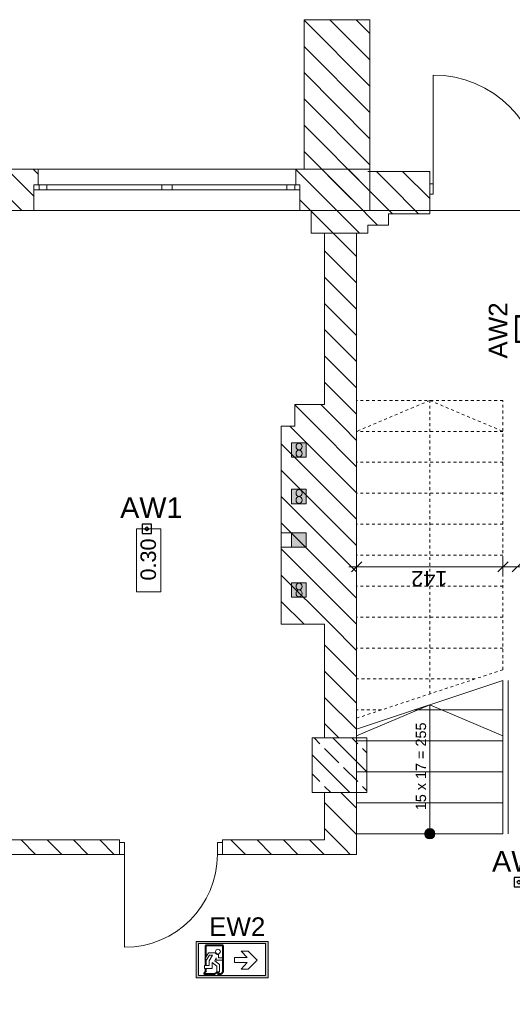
# Model space of a CAD drawing. Header units: millimetres. Extents: x -146116 to 602001, y -318793 to 100489.
# Tile 62 of 100: x 293661 to 298440, y -10013 to -470. Entities that reach past the tile are written whole.
import ezdxf

# ---------------------------------------------------------------- set-up
doc = ezdxf.new("R2010")
doc.units = ezdxf.units.MM
doc.header["$LTSCALE"] = 0.1
doc.header["$MEASUREMENT"] = 0
doc.linetypes.add('eks Rzut parteru$0$Przerywana', pattern=[564.444447, 282.222223, -282.222223])
for name, color, linetype, lineweight in [('eks Rzut parteru$0$Nowe_2D - Ogólne_Nr_pióra__1', 8, 'Continuous', 13), ('eks Rzut parteru$0$poziom_1 (1)_4_0_Nr_pióra__21_Nr_pióra__7', 8, 'Continuous', 18), ('eks Rzut parteru$0$poziom_1 (1)_4_2D - Ogólne_Nr_pióra__1_Nr_pióra__7', 8, 'Continuous', 18), ('eks Rzut parteru$0$poziom_1 (1)_4_2D - Ogólne_Nr_pióra__21_Nr_pióra__7', 8, 'Continuous', 18), ('eks Rzut parteru$0$poziom_1 (1)_4_Drzwi ArchiCAD_Nr_pióra__27_Nr_pióra__7', 8, 'Continuous', 18), ('eks Rzut parteru$0$poziom_1 (1)_4_Drzwi ArchiCAD_Nr_pióra__81_Nr_pióra__4', 8, 'Continuous', 18), ('eks Rzut parteru$0$poziom_1 (1)_4_Konstrukcja - Schody_Nr_pióra__81_Nr_pióra__4', 8, 'Continuous', 18), ('eks Rzut parteru$0$poziom_1 (1)_4_Konstrukcja - Stropy_Nr_pióra__81_Nr_pióra__4', 8, 'Continuous', 18), ('eks Rzut parteru$0$poziom_1 (1)_4_Konstrukcja - Słupy_Nr_pióra__1_Nr_pióra__7', 8, 'Continuous', 18), ('eks Rzut parteru$0$poziom_1 (1)_4_Konstrukcja - Słupy_Nr_pióra__82_Nr_pióra__10', 8, 'Continuous', 18), ('eks Rzut parteru$0$poziom_1 (1)_4_Konstrukcja - Ściany zew_Nr_pióra__107_Nr_pióra__10', 8, 'Continuous', 18), ('eks Rzut parteru$0$poziom_1 (1)_4_Konstrukcja - Ściany zew_Nr_pióra__27_Nr_pióra__7', 8, 'Continuous', 18), ('eks Rzut parteru$0$poziom_1 (1)_4_Metryczki pomieszczeń ArchiCADa_Nr_pióra__6_Nr_pióra__5', 8, 'Continuous', 18), ('eks Rzut parteru$0$poziom_1 (1)_4_Okna ArchiCADa_Nr_pióra__101_Nr_pióra__252', 8, 'Continuous', 18), ('eks Rzut parteru$0$poziom_1 (1)_4_Okna ArchiCADa_Nr_pióra__27_Nr_pióra__7', 8, 'Continuous', 18), ('eks Rzut parteru$0$poziom_1 (1)_4_Okna ArchiCADa_Nr_pióra__81_Nr_pióra__4', 8, 'Continuous', 18), ('Oświetlenie ewakuacyjne', 3, 'Continuous', 20)]:
    doc.layers.add(name, color=color, linetype=linetype, lineweight=lineweight)
for name, color, linetype in [('eks Rzut parteru$0$poziom_1 (1)_4_2D - Ogólne_Nr_pióra__19', 8, 'Continuous'), ('eks Rzut parteru$0$poziom_1 (1)_4_Konstrukcja - Schody', 8, 'Continuous'), ('LUXIONA', 92, 'Continuous'), ('Oświetlenie awaryjne', 1, 'Continuous'), ('REWIZJA_1', 6, 'Continuous')]:
    doc.layers.add(name, color=color, linetype=linetype)
doc.styles.add('ARIAL', font='arial.ttf')
doc.styles.add('eks Rzut parteru$0$GENERATED_STYLE_1', font='arial.ttf')
doc.styles.add('Malanow_1_100', font='isocpeur.ttf')
pattern_1 = [(135, (247210.2, -28905.45), (127.2792, 127.2792), [])]

# ---------------------------------------------------------------- blocks, each defined once
blk = doc.blocks.new('eks Rzut parteru')
at = {"layer": 'eks Rzut parteru$0$poziom_1 (1)_4_2D - Ogólne_Nr_pióra__19', "linetype": 'Continuous', "lineweight": 0}
for points in [[(208109.5, -12133.7), (208088.3, -12133.7), (208088.3, -12138.2), (208109.5, -12138.2)], [(207978.7, -12731.5), (207671.9, -12731.5), (207671.9, -12738.5), (207978.7, -12738.5)], [(207350.2, -14766), (207350.2, -14906), (207490.2, -14906), (207490.2, -14766)], [(207350.2, -15217.1), (207350.2, -15357.1), (207490.2, -15357.1), (207490.2, -15217.1)], [(207350.2, -15637.9), (207350.2, -15777.9), (207490.2, -15777.9), (207490.2, -15637.9)], [(207350.2, -16122.3), (207350.2, -16262.3), (207490.2, -16262.3), (207490.2, -16122.3)]]:
    blk.add_hatch(color=256, dxfattribs=at).paths.add_polyline_path(points)
at = {"layer": 'eks Rzut parteru$0$poziom_1 (1)_4_Konstrukcja - Schody', "linetype": 'Continuous', "lineweight": 0}
blk.add_hatch(color=256, dxfattribs=at).paths.add_polyline_path([(208690.2, -18505.5), (208682, -18506.1), (208674, -18508.2), (208666.4, -18511.5), (208659.5, -18516), (208653.4, -18521.6), (208648.3, -18528.1), (208644.4, -18535.4), (208641.7, -18543.2), (208640.4, -18551.3), (208640.4, -18559.6), (208641.7, -18567.7), (208644.4, -18575.5), (208648.3, -18582.8), (208653.4, -18589.3), (208659.5, -18594.9), (208666.4, -18599.4), (208674, -18602.7), (208682, -18604.8), (208690.2, -18605.5), (208698.4, -18604.8), (208706.4, -18602.7), (208714, -18599.4), (208720.9, -18594.9), (208727, -18589.3), (208732.1, -18582.8), (208736, -18575.5), (208738.7, -18567.7), (208740, -18559.6), (208740, -18551.3), (208738.7, -18543.2), (208736, -18535.4), (208732.1, -18528.1), (208727, -18521.6), (208720.9, -18516), (208714, -18511.5), (208706.4, -18508.2), (208698.4, -18506.1)])
at = {"layer": 'eks Rzut parteru$0$poziom_1 (1)_4_Konstrukcja - Słupy_Nr_pióra__82_Nr_pióra__10', "linetype": 'Continuous', "lineweight": 18}
h = blk.add_hatch(dxfattribs=at)
h.set_pattern_fill('BETON_ZBROJONY_0004', color=256, angle=270, style=0, pattern_type=2)
h.set_pattern_definition([(135, (247210.2, -28905.45), (183.8478, 183.8478), []), (135, (247118.27, -28997.38), (183.8478, 183.8478), [195, -65])])
h.paths.add_polyline_path([(208080.2, -18155.5), (208080.2, -17625.5), (207550.2, -17625.5), (207550.2, -18155.5)])
at = {"layer": 'eks Rzut parteru$0$poziom_1 (1)_4_Konstrukcja - Ściany zew_Nr_pióra__107_Nr_pióra__10', "linetype": 'Continuous', "lineweight": 18}
h = blk.add_hatch(dxfattribs=at)
h.set_pattern_fill('BLOCZKI_CERAMICZNE_0004', color=256, angle=270, style=0, pattern_type=2)
h.set_pattern_definition(pattern_1)
h.paths.add_polyline_path([(207470.2, -10665.5), (207470.2, -12115.5), (208110.2, -12515.5), (208110.2, -10665.5)])
h = blk.add_hatch(dxfattribs=at)
h.set_pattern_fill('BLOCZKI_CERAMICZNE_0004', color=256, angle=270, style=0, pattern_type=2)
h.set_pattern_definition(pattern_1)
h.paths.add_polyline_path([(204850.2, -12515.5), (204850.2, -12265.5), (204890.2, -12265.5), (204890.2, -12115.5), (204380.2, -12115.5), (204380.2, -12265.5), (204420.2, -12265.5), (204420.2, -12515.5)])
h = blk.add_hatch(dxfattribs=at)
h.set_pattern_fill('BLOCZKI_CERAMICZNE_0004', color=256, angle=270, style=0, pattern_type=2)
h.set_pattern_definition(pattern_1)
h.paths.add_polyline_path([(207430.2, -12515.5), (208110.2, -12515.5), (208110.2, -12115.5), (207390.2, -12115.5), (207390.2, -12265.5), (207430.2, -12265.5)])
h = blk.add_hatch(dxfattribs=at)
h.set_pattern_fill('BLOCZKI_CERAMICZNE_0004', color=256, angle=270, style=0, pattern_type=2)
h.set_pattern_definition(pattern_1)
h.paths.add_polyline_path([(208290.2, -12135.5), (208090.2, -12135.5), (208090.2, -12655.5), (208290.2, -12655.5)])
h = blk.add_hatch(dxfattribs=at)
h.set_pattern_fill('BLOCZKI_CERAMICZNE_0004', color=256, angle=270, style=0, pattern_type=2)
h.set_pattern_definition(pattern_1)
h.paths.add_polyline_path([(208290.2, -12545.5), (208690.2, -12545.5), (208690.2, -12135.5), (208290.2, -12135.5)])
h = blk.add_hatch(dxfattribs=at)
h.set_pattern_fill('BLOCZKI_CERAMICZNE_0004', color=256, angle=270, style=0, pattern_type=2)
h.set_pattern_definition(pattern_1)
h.paths.add_polyline_path([(208090.2, -12735.5), (208090.2, -12515.5), (207540.2, -12515.5), (207540.2, -12735.5)])
h = blk.add_hatch(dxfattribs=at)
h.set_pattern_fill('BLOCZKI_CERAMICZNE_0004', color=256, angle=270, style=0, pattern_type=2)
h.set_pattern_definition(pattern_1)
h.paths.add_polyline_path([(207980.2, -14395.5), (207980.2, -12735.5), (207670.2, -12735.5), (207670.2, -14395.5)])
h = blk.add_hatch(dxfattribs=at)
h.set_pattern_fill('BLOCZKI_CERAMICZNE_0004', color=256, angle=270, style=0, pattern_type=2)
h.set_pattern_definition(pattern_1)
h.paths.add_polyline_path([(207980.2, -14605.5), (207980.2, -14395.5), (207380.2, -14395.5), (207380.2, -14605.5)])
h = blk.add_hatch(dxfattribs=at)
h.set_pattern_fill('BLOCZKI_CERAMICZNE_0004', color=256, angle=270, style=0, pattern_type=2)
h.set_pattern_definition(pattern_1)
h.paths.add_polyline_path([(207980.2, -16525.5), (207980.2, -14605.5), (207250.2, -14605.5), (207250.2, -16525.5)])
h = blk.add_hatch(dxfattribs=at)
h.set_pattern_fill('BLOCZKI_CERAMICZNE_0004', color=256, angle=270, style=0, pattern_type=2)
h.set_pattern_definition(pattern_1)
h.paths.add_polyline_path([(207670.2, -17625.5), (207980.2, -17625.5), (207980.2, -16525.5), (207670.2, -16525.5)])
h = blk.add_hatch(dxfattribs=at)
h.set_pattern_fill('BLOCZKI_CERAMICZNE_0004', color=256, angle=270, style=0, pattern_type=2)
h.set_pattern_definition(pattern_1)
h.paths.add_polyline_path([(207670.2, -18615.5), (207980.2, -18755.5), (207980.2, -18155.5), (207670.2, -18155.5)])
h = blk.add_hatch(dxfattribs=at)
h.set_pattern_fill('BLOCZKI_CERAMICZNE_0004', color=256, angle=270, style=0, pattern_type=2)
h.set_pattern_definition(pattern_1)
h.paths.add_polyline_path([(197340.2, -18615.5), (197340.2, -18755.5), (205680.2, -18755.5), (205680.2, -18615.5)])
h = blk.add_hatch(dxfattribs=at)
h.set_pattern_fill('BLOCZKI_CERAMICZNE_0004', color=256, angle=270, style=0, pattern_type=2)
h.set_pattern_definition(pattern_1)
h.paths.add_polyline_path([(206680.2, -18755.5), (207980.2, -18755.5), (207670.2, -18615.5), (206680.2, -18615.5)])
at = {"layer": 'eks Rzut parteru$0$Nowe_2D - Ogólne_Nr_pióra__1', "linetype": 'Continuous', "lineweight": 18}
for p, q in [((208030.2, -15918.6), (207930.2, -16018.6)), ((207980.2, -15874.8), (207980.2, -16062.3)), ((209350.2, -16018.6), (209450.2, -15918.6)), ((209400.2, -15874.8), (209400.2, -16062.3)), ((209490.2, -16018.6), (209590.2, -15918.6)), ((211585.2, -15968.6), (207905.2, -15968.6))]:
    blk.add_line(p, q, dxfattribs=at)
at = {"layer": 'eks Rzut parteru$0$poziom_1 (1)_4_0_Nr_pióra__21_Nr_pióra__7', "linetype": 'Continuous', "lineweight": 18}
blk.add_line((209450.2, -18555.5), (209450.2, -17070.8), dxfattribs=at)
at = {"layer": 'eks Rzut parteru$0$poziom_1 (1)_4_2D - Ogólne_Nr_pióra__1_Nr_pióra__7', "linetype": 'Continuous', "lineweight": 18}
for p, q in [((207490.2, -15637.9), (207250.2, -15637.9)), ((207490.2, -15777.9), (207250.2, -15777.9))]:
    blk.add_line(p, q, dxfattribs=at)
at = {"layer": 'eks Rzut parteru$0$poziom_1 (1)_4_2D - Ogólne_Nr_pióra__1_Nr_pióra__7', "linetype": 'Continuous', "lineweight": 18, "flags": 128}
for points in [[(207350.2, -14766), (207490.2, -14766), (207490.2, -14906), (207350.2, -14906)], [(207350.2, -15217.1), (207490.2, -15217.1), (207490.2, -15357.1), (207350.2, -15357.1)], [(207350.2, -16122.3), (207490.2, -16122.3), (207490.2, -16262.3), (207350.2, -16262.3)]]:
    blk.add_lwpolyline(points, close=True, dxfattribs=at)
for points in [[(207350.2, -15777.9), (207350.2, -15637.9)], [(207490.2, -15637.9), (207490.2, -15777.9)]]:
    blk.add_lwpolyline(points, dxfattribs=at)
at = {"layer": 'eks Rzut parteru$0$poziom_1 (1)_4_2D - Ogólne_Nr_pióra__1_Nr_pióra__7', "linetype": 'Continuous', "lineweight": 18}
for centre in [(207422.1, -14802.5), (207422.1, -14869.8), (207422.1, -15253.7), (207422.1, -15320.9), (207422.1, -16158.9), (207422.1, -16226.1)]:
    blk.add_ellipse(centre, major_axis=(0, 33.6), ratio=0.860295, dxfattribs=at)
at = {"layer": 'eks Rzut parteru$0$poziom_1 (1)_4_2D - Ogólne_Nr_pióra__21_Nr_pióra__7', "linetype": 'Continuous', "lineweight": 18}
blk.add_line((208110.2, -10665.5), (207470.2, -10665.5), dxfattribs=at)
at = {"layer": 'eks Rzut parteru$0$poziom_1 (1)_4_Drzwi ArchiCAD_Nr_pióra__27_Nr_pióra__7', "linetype": 'Continuous', "lineweight": 18}
for p, q in [((208690.2, -12255.5), (208690.2, -12355.5)), ((205680.2, -18755.5), (205680.2, -18640.5)), ((206680.2, -18755.5), (206680.2, -18640.5))]:
    blk.add_line(p, q, dxfattribs=at)
at = {"layer": 'eks Rzut parteru$0$poziom_1 (1)_4_Drzwi ArchiCAD_Nr_pióra__81_Nr_pióra__4', "linetype": 'Continuous', "lineweight": 18}
for p, q in [((208722.2, -12355.5), (208722.2, -11202.5)), ((208722.2, -12255.5), (208690.2, -12255.5)), ((208690.2, -12255.5), (208690.2, -12355.5)), ((208690.2, -12355.5), (208722.2, -12355.5)), ((205730.2, -18640.5), (205680.2, -18640.5)), ((205680.2, -18640.5), (205680.2, -18755.5)), ((205730.2, -18640.5), (205730.2, -19655.5)), ((206680.2, -18640.5), (206630.2, -18640.5)), ((206630.2, -18640.5), (206630.2, -18755.5)), ((206680.2, -18755.5), (206680.2, -18640.5)), ((205680.2, -18755.5), (205730.2, -18755.5)), ((206630.2, -18755.5), (206680.2, -18755.5))]:
    blk.add_line(p, q, dxfattribs=at)
for centre, radius, start, end in [((208722.2, -12255.5), 1053, 0, 90), ((205730.2, -18755.5), 900, 270, 0)]:
    blk.add_arc(centre, radius, start, end, dxfattribs=at)
at = {"layer": 'eks Rzut parteru$0$poziom_1 (1)_4_Konstrukcja - Schody_Nr_pióra__81_Nr_pióra__4', "linetype": 'eks Rzut parteru$0$Przerywana', "lineweight": 18}
for p, q in [((207980.2, -17435.5), (207980.2, -14355.5)), ((209400.2, -14355.5), (207980.2, -14355.5)), ((208690.2, -14355.5), (207980.2, -14655.5)), ((208690.2, -17200.5), (208690.2, -14355.5)), ((208690.2, -14355.5), (209400.2, -14655.5)), ((209400.2, -16965.5), (209400.2, -14355.5)), ((209400.2, -14655.5), (207980.2, -14655.5)), ((209400.2, -14955.5), (207980.2, -14955.5)), ((209400.2, -15255.5), (207980.2, -15255.5)), ((209400.2, -15555.5), (207980.2, -15555.5)), ((209400.2, -15855.5), (207980.2, -15855.5)), ((209400.2, -16155.5), (207980.2, -16155.5)), ((209400.2, -16455.5), (207980.2, -16455.5)), ((209400.2, -16755.5), (207980.2, -16755.5)), ((209400.2, -16965.5), (207980.2, -17435.5)), ((209128.3, -17055.5), (207980.2, -17055.5)), ((208221.9, -17355.5), (207980.2, -17355.5))]:
    blk.add_line(p, q, dxfattribs=at)
at = {"layer": 'eks Rzut parteru$0$poziom_1 (1)_4_Konstrukcja - Schody_Nr_pióra__81_Nr_pióra__4', "linetype": 'Continuous', "lineweight": 18}
for p, q in [((209400.2, -17070.8), (207980.2, -17540.8)), ((209400.2, -18555.5), (209400.2, -17070.8)), ((208690.2, -17305.8), (207980.2, -17605.8)), ((209400.2, -17355.5), (208540.1, -17355.5)), ((208690.2, -18555.5), (208690.2, -17305.8)), ((208690.2, -17305.8), (209400.2, -17605.8)), ((207980.2, -18555.5), (207980.2, -17540.8)), ((209400.2, -17655.5), (207980.2, -17655.5)), ((209400.2, -17955.5), (207980.2, -17955.5)), ((209400.2, -18255.5), (207980.2, -18255.5)), ((209400.2, -18555.5), (207980.2, -18555.5))]:
    blk.add_line(p, q, dxfattribs=at)
blk.add_circle((208690.2, -18555.5), 50, dxfattribs=at)
at = {"layer": 'eks Rzut parteru$0$poziom_1 (1)_4_Konstrukcja - Stropy_Nr_pióra__81_Nr_pióra__4', "linetype": 'Continuous', "lineweight": 18, "flags": 128}
blk.add_lwpolyline([(214220.2, -23565.5), (214220.2, -26865.5), (214220.2, -29152), (214710.2, -29152), (214710.2, -33375.5), (210960.2, -33375.5), (210960.2, -34015.5), (189025.2, -34015.5), (189025.2, -12515.5), (211835.2, -12515.5), (211835.2, -18575.5), (211340.2, -18575.5), (211340.2, -24130.5), (212990.2, -24130.5), (212990.2, -23565.5)], close=True, dxfattribs=at)
at = {"layer": 'eks Rzut parteru$0$poziom_1 (1)_4_Konstrukcja - Słupy_Nr_pióra__1_Nr_pióra__7', "linetype": 'Continuous', "lineweight": 18, "flags": 128}
blk.add_lwpolyline([(208080.2, -18155.5), (208080.2, -17625.5), (207550.2, -17625.5), (207550.2, -18155.5)], close=True, dxfattribs=at)
at = {"layer": 'eks Rzut parteru$0$poziom_1 (1)_4_Konstrukcja - Ściany zew_Nr_pióra__27_Nr_pióra__7', "linetype": 'Continuous', "lineweight": 18}
for p, q in [((204890.2, -12115.5), (204890.2, -12265.5)), ((207390.2, -12115.5), (207390.2, -12265.5)), ((208690.2, -12135.5), (208090.2, -12135.5)), ((208690.2, -12135.5), (208690.2, -12545.5)), ((204850.2, -12265.5), (204850.2, -12515.5)), ((204890.2, -12265.5), (204850.2, -12265.5)), ((207390.2, -12265.5), (207430.2, -12265.5)), ((207430.2, -12265.5), (207430.2, -12515.5)), ((205680.2, -18755.5), (205680.2, -18615.5)), ((206680.2, -18755.5), (206680.2, -18615.5))]:
    blk.add_line(p, q, dxfattribs=at)
at = {"layer": 'eks Rzut parteru$0$poziom_1 (1)_4_Konstrukcja - Ściany zew_Nr_pióra__27_Nr_pióra__7', "linetype": 'Continuous', "lineweight": 18, "flags": 128}
for points in [[(207470.2, -10665.5), (207470.2, -12115.5)], [(208110.2, -12515.5), (208110.2, -10665.5)], [(204890.2, -12115.5), (204380.2, -12115.5)], [(208110.2, -12115.5), (207390.2, -12115.5)], [(204580.2, -12515.5), (204850.2, -12515.5)], [(207430.2, -12515.5), (207540.2, -12515.5)], [(207540.2, -12515.5), (207540.2, -12735.5)], [(208090.2, -12515.5), (208110.2, -12515.5)], [(208290.2, -12545.5), (208690.2, -12545.5)], [(208290.2, -12655.5), (208290.2, -12545.5)], [(208090.2, -12655.5), (208290.2, -12655.5)], [(208090.2, -12735.5), (208090.2, -12655.5)], [(207540.2, -12735.5), (208090.2, -12735.5)], [(207670.2, -12735.5), (207670.2, -14395.5)], [(207980.2, -17625.5), (207980.2, -12735.5)], [(207670.2, -14395.5), (207380.2, -14395.5)], [(207380.2, -14395.5), (207380.2, -14605.5)], [(207380.2, -14605.5), (207250.2, -14605.5)], [(207250.2, -14605.5), (207250.2, -16525.5)], [(207250.2, -16525.5), (207670.2, -16525.5)], [(207670.2, -16525.5), (207670.2, -17625.5)], [(207670.2, -18155.5), (207670.2, -18615.5)], [(207980.2, -18755.5), (207980.2, -18155.5)], [(205680.2, -18615.5), (203680.2, -18615.5)], [(207670.2, -18615.5), (206680.2, -18615.5)], [(197340.2, -18755.5), (205680.2, -18755.5)], [(206680.2, -18755.5), (207980.2, -18755.5)]]:
    blk.add_lwpolyline(points, dxfattribs=at)
at = {"layer": 'eks Rzut parteru$0$poziom_1 (1)_4_Metryczki pomieszczeń ArchiCADa_Nr_pióra__6_Nr_pióra__5', "linetype": 'Continuous', "lineweight": 18}
for p, q in [((205846.7, -16210.2), (205846.7, -15600.1)), ((205846.7, -15600.1), (206082.5, -15600.1)), ((206082.5, -15600.1), (206082.5, -16210.2)), ((206082.5, -16210.2), (205846.7, -16210.2))]:
    blk.add_line(p, q, dxfattribs=at)
at = {"layer": 'eks Rzut parteru$0$poziom_1 (1)_4_Okna ArchiCADa_Nr_pióra__101_Nr_pióra__252', "linetype": 'Continuous', "lineweight": 18}
for p, q in [((204975.2, -12265.5), (204850.2, -12265.5)), ((204975.2, -12315.5), (204975.2, -12265.5)), ((206190.2, -12265.5), (206090.2, -12265.5)), ((206090.2, -12265.5), (206090.2, -12315.5)), ((206190.2, -12315.5), (206190.2, -12265.5)), ((207430.2, -12265.5), (207305.2, -12265.5)), ((207305.2, -12265.5), (207305.2, -12315.5)), ((204850.2, -12315.5), (204975.2, -12315.5)), ((206090.2, -12315.5), (206190.2, -12315.5)), ((207305.2, -12315.5), (207430.2, -12315.5))]:
    blk.add_line(p, q, dxfattribs=at)
at = {"layer": 'eks Rzut parteru$0$poziom_1 (1)_4_Okna ArchiCADa_Nr_pióra__27_Nr_pióra__7', "linetype": 'Continuous', "lineweight": 18}
for p, q in [((204850.2, -12265.5), (204850.2, -12315.5)), ((204890.2, -12265.5), (204850.2, -12265.5)), ((207390.2, -12265.5), (207430.2, -12265.5)), ((207430.2, -12265.5), (207430.2, -12315.5))]:
    blk.add_line(p, q, dxfattribs=at)
at = {"layer": 'eks Rzut parteru$0$poziom_1 (1)_4_Okna ArchiCADa_Nr_pióra__81_Nr_pióra__4', "linetype": 'Continuous', "lineweight": 18}
for p, q in [((204890.2, -12115.5), (207390.2, -12115.5)), ((204900.2, -12265.5), (204900.2, -12315.5)), ((206090.2, -12265.5), (204975.2, -12265.5)), ((207305.2, -12265.5), (206190.2, -12265.5)), ((207380.2, -12265.5), (207380.2, -12315.5)), ((204975.2, -12315.5), (206090.2, -12315.5)), ((206190.2, -12315.5), (207305.2, -12315.5)), ((204850.2, -12515.5), (207430.2, -12515.5))]:
    blk.add_line(p, q, dxfattribs=at)
at = {"layer": 'eks Rzut parteru$0$Nowe_2D - Ogólne_Nr_pióra__1', "linetype": 'Continuous', "lineweight": 18, "insert": (208860.9, -16009.7), "char_height": 150, "attachment_point": 7, "rotation": 180, "style": 'eks Rzut parteru$0$GENERATED_STYLE_1'}
blk.add_mtext('\\A1;142', dxfattribs=at)
at = {"layer": 'eks Rzut parteru$0$poziom_1 (1)_4_Konstrukcja - Schody_Nr_pióra__81_Nr_pióra__4', "linetype": 'Continuous', "lineweight": 18, "insert": (208605, -18366.3), "char_height": 100, "attachment_point": 4, "rotation": 90, "style": 'eks Rzut parteru$0$GENERATED_STYLE_1'}
blk.add_mtext('\\A1; 15 x 17 = 255', dxfattribs=at)
at = {"layer": 'eks Rzut parteru$0$poziom_1 (1)_4_Metryczki pomieszczeń ArchiCADa_Nr_pióra__6_Nr_pióra__5', "linetype": 'Continuous', "lineweight": 18, "insert": (205884.1, -16101.5), "char_height": 150, "attachment_point": 1, "rotation": 90, "style": 'eks Rzut parteru$0$GENERATED_STYLE_1'}
blk.add_mtext('\\A1;0.30', dxfattribs=at)
blk = doc.blocks.new('*U37')
at = {"layer": 'Oświetlenie awaryjne'}
h = blk.add_hatch(color=256, dxfattribs=at)
h.dxf.hatch_style = 1
h.paths.add_polyline_path([(-13, -13), (13, -13), (13, 13), (-13, 13)])
h.paths.add_polyline_path([(-12, -12), (12, -12), (12, 12), (-12, 12)], flags=16)
for points in [[(-13, 13), (13, 13), (13, -13), (-13, -13)], [(-12, 12), (12, 12), (12, -12), (-12, -12)]]:
    blk.add_lwpolyline(points, close=True, dxfattribs=at)
at = {"layer": 'Oświetlenie awaryjne', "attachment_point": 1, "style": 'Malanow_1_100'}
for s, width, insert, char_height in [('{\\fArial|b0|i0|c238|p34;AW2}', 59.6663, (-28.61, 39.11), 18), ('\\pi4.0948;{\\fArial|b0|i0|c238|p34;M5}', 26, (-13, 5.68), 10)]:
    blk.add_mtext_dynamic_manual_height_columns(s, width=width, gutter_width=669.53, heights=[0], dxfattribs=dict(at, insert=insert, char_height=char_height))
blk = doc.blocks.new('DB')
at = {"layer": 'Oświetlenie ewakuacyjne', "linetype": 'ByBlock'}
h = blk.add_hatch(color=256, dxfattribs=at)
h.paths.add_polyline_path([(-0.92, 34.23), (69.08, 34.23), (69.08, -0.77), (-0.92, -0.77)])
h.paths.add_polyline_path([(1.54, 32.26), (66.63, 32.26), (66.63, 1.21), (1.54, 1.21)], flags=16)
at = {"layer": 'Oświetlenie ewakuacyjne', "lineweight": 40}
for p, q in [((42.7, 30.38), (59.77, 30.38)), ((42.7, 15.91), (42.7, 30.38)), ((59.77, 30.38), (59.77, 18.95)), ((42.7, 4.82), (42.7, 16.29)), ((59.77, 17.11), (59.77, 10.93)), ((42.7, 4.82), (44.51, 3.02)), ((48.13, 3.02), (44.51, 3.02)), ((46.75, 4.39), (48.13, 3.02)), ((49.31, 4.39), (50.69, 3.02)), ((61.58, 3.02), (50.69, 3.02)), ((59.77, 8.22), (59.77, 4.82)), ((59.77, 4.82), (61.58, 3.02))]:
    blk.add_line(p, q, dxfattribs=at)
at = {"layer": 'Oświetlenie ewakuacyjne'}
for p, q in [((9.88, 16.28), (18.37, 24.97)), ((18.37, 24.97), (25.13, 24.97)), ((25.13, 24.97), (19.61, 18.7)), ((47.27, 21.68), (47.27, 18.64)), ((57, 23.48), (50.5, 23.49)), ((56.23, 15.6), (53.21, 21.11)), ((53.21, 21.11), (55.91, 21.11)), ((55.91, 21.11), (58.82, 16.48)), ((60.56, 17.65), (57, 23.48)), ((18.37, 7.59), (9.88, 16.28)), ((19.61, 18.7), (31.61, 18.7)), ((31.61, 13.87), (19.61, 13.87)), ((19.61, 13.87), (25.13, 7.59)), ((31.61, 18.7), (31.61, 13.87)), ((47.27, 18.64), (42.7, 18.64)), ((42.7, 16.29), (49.38, 16.28)), ((50.94, 15.55), (46.32, 11.89)), ((46.32, 11.89), (46.32, 4.82)), ((48.88, 10.54), (53.52, 13.99)), ((48.88, 4.82), (48.88, 10.54)), ((49.38, 16.28), (49.38, 18.44)), ((49.38, 18.44), (50.94, 15.55)), ((53.52, 13.99), (53.51, 8.22)), ((56.23, 10.93), (56.23, 15.6)), ((60.79, 10.93), (56.23, 10.93)), ((58.82, 16.48), (60.56, 17.65)), ((60.78, 8.22), (60.79, 10.93)), ((25.13, 7.59), (18.37, 7.59)), ((46.32, 4.82), (48.88, 4.82)), ((46.75, 4.39), (49.31, 4.39)), ((53.51, 8.22), (60.78, 8.22))]:
    blk.add_line(p, q, dxfattribs=at)
for points in [[(-0.92, 34.23), (69.08, 34.23), (69.08, -0.77), (-0.92, -0.77)], [(1.54, 32.26), (66.63, 32.26), (66.63, 1.21), (1.54, 1.21)]]:
    blk.add_lwpolyline(points, close=True, dxfattribs=at)
blk.add_circle((47.8, 24.52), 2.34, dxfattribs=at)
blk.add_arc((47.8, 24.52), 2.88, 259.40031, 339.13959, dxfattribs=at)
blk = doc.blocks.new('*U36')
at = {"layer": 'Oświetlenie ewakuacyjne', "linetype": 'ByBlock', "xscale": -1}
blk.add_blockref('DB', (69.08, 0.76), dxfattribs=at)
at = {"layer": 'Oświetlenie ewakuacyjne', "insert": (12.75, 58.46), "char_height": 18, "attachment_point": 1, "style": 'Malanow_1_100'}
blk.add_mtext_dynamic_manual_height_columns('{\\fArial|b0|i0|c238|p34;EW2}', width=42.9792, gutter_width=669.53, heights=[0], dxfattribs=at)
blk = doc.blocks.new('LUXIONA - LVNO')
at = {"layer": 'LUXIONA', "color": 1, "lineweight": -2}
for p, q in [((9, 9), (0, 9)), ((0, 9), (0, 0)), ((0, 0), (9, 0)), ((9, 0), (9, 9))]:
    blk.add_line(p, q, dxfattribs=at)
blk.add_lwpolyline([(4.48, 6.3), (2.62, 4.45), (4.48, 2.6), (6.33, 4.45)], close=True, dxfattribs=at)
at = {"layer": 'LUXIONA', "color": 1, "style": 'ARIAL', "flags": 4}
for tag, p in [('TYP', (-13.79, 32.2, -23.7)), ('OBW', (-19.09, -28.02, -23.7))]:
    blk.add_attdef(tag, p, '', height=20, dxfattribs=at)

msp = doc.modelspace()

# ---------------------------------------------------------------- block references
at = {"layer": 'REWIZJA_1'}
msp.add_blockref('eks Rzut parteru', (88948.8, 10195.8), dxfattribs=at)

# ---------------------------------------------------------------- next in the draw order: block references
at = {"layer": 'LUXIONA'}
ref = msp.add_blockref('LUXIONA - LVNO', (294850.1, -5448.1), dxfattribs=dict(at, xscale=10, yscale=10, zscale=10))
ref.add_attrib('TYP', 'AW1', (294635.3, -5299, -237), dxfattribs={"color": 1, "height": 200, "style": 'ARIAL'})
ref = msp.add_blockref('LUXIONA - LVNO', (298458.2, -8874.9), dxfattribs=dict(at, xscale=10, yscale=10, zscale=10))
ref.add_attrib('TYP', 'AW2', (298243.4, -8725.9, -237), dxfattribs={"color": 1, "height": 200, "style": 'ARIAL'})
at = {"layer": 'Oświetlenie awaryjne', "xscale": 10, "yscale": 10, "zscale": 10, "rotation": 90}
msp.add_blockref('*U37', (298602.9, -3468.1), dxfattribs=at)
at = {"layer": 'Oświetlenie ewakuacyjne', "linetype": 'ByBlock', "xscale": 10, "yscale": 10, "zscale": 10}
msp.add_blockref('*U36', (295371.4, -9754.9), dxfattribs=at)

doc.saveas('drawing.dxf')
